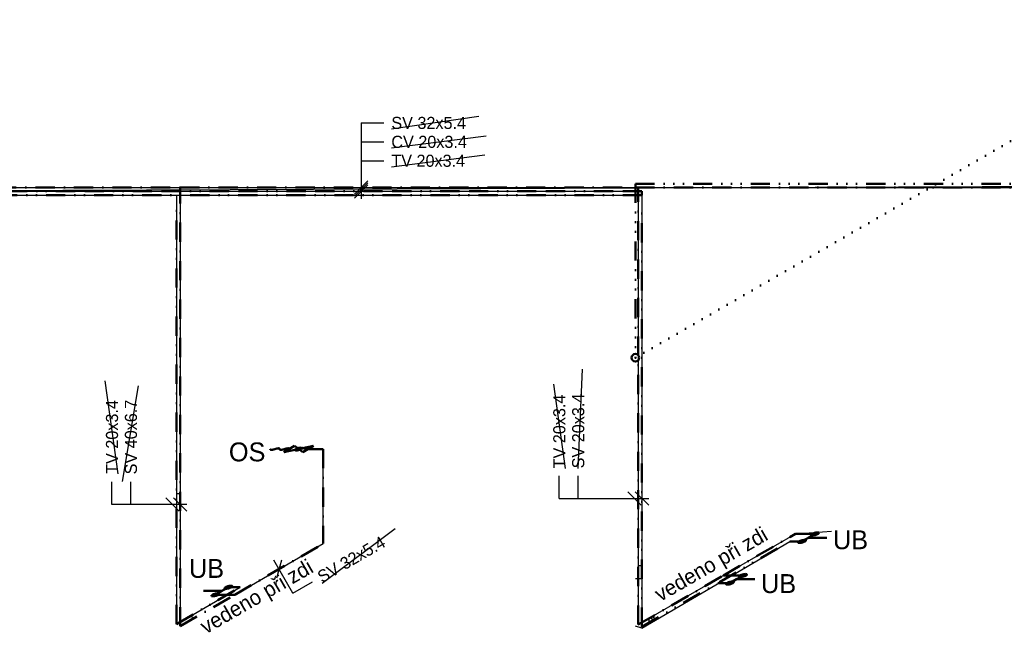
# Model space of a CAD drawing. Header units: millimetres. Extents: x -300186 to 535068, y -28581 to 763298.
# Tile 245 of 256: x -1755 to 4754, y 160477 to 164527. Entities that reach past the tile are written whole.
import ezdxf
from ezdxf.enums import TextEntityAlignment as Align

# ---------------------------------------------------------------- set-up
doc = ezdxf.new("R2010")
doc.units = ezdxf.units.MM
doc.header["$LTSCALE"] = 10
for name, pattern in [('DASHDOT', [25.4, 12.7, -6.35, 0, -6.35]), ('DIVIDE', [31.75, 12.7, -6.35, 0, -6.35, 0, -6.35]), ('DIVIDE3', [50.8, 12.7, -6.35, 12.7, -6.35, 0, -6.35, 0, -6.35]), ('DIVIDE5', [38.1, 12.7, -6.35, 0, -6.35, 0, -6.35, 0, -6.35]), ('DOT', [6.35, 0, -6.35])]:
    doc.linetypes.add(name, pattern=pattern)
doc.layers.add('netisk', color=30, linetype='Continuous', plot=False)
doc.layers.add('ZTI-DSP-stoupacky_stred', color=7, linetype='Continuous', plot=False)
doc.layers.add('ZTI-DPS-potr_cirkulace-popis', color=7, linetype='Continuous')
doc.layers.add('ZTI-DPS-potr_studena-popis', color=7, linetype='Continuous')
for name, color, linetype, lineweight in [('ZTI-DSP-armatury', 7, 'Continuous', 50), ('ZTI-DSP-potr_cirkulace', 21, 'DIVIDE3', 50), ('ZTI-DSP-potr_studena', 5, 'DASHDOT', 50), ('ZTI-DSP-potr_technolog', 116, 'DIVIDE5', 50), ('ZTI-DSP-potr_tepla', 20, 'DIVIDE', 50), ('ZTI-DSP-rez_kanal_pomocne', 52, 'DOT', 50), ('ZTI-DSP-zar_predmety_ozn', 7, 'Continuous', 50), ('ZTI-stoupacky_voda', 7, 'Continuous', 50)]:
    doc.layers.add(name, color=color, linetype=linetype, lineweight=lineweight)
doc.styles.add('laplan', font='txt', dxfattribs={"height": 2})
doc.styles.add('laplan N', font='txt')

# ---------------------------------------------------------------- blocks, each defined once
blk = doc.blocks.new('*U1485', base_point=(251810.8, 186742.1))
at = {"color": 0, "linetype": 'Continuous'}
for p, q in [((251757.7, 186721.5), (251829.1, 186762.8)), ((251829.1, 186762.8), (251849.2, 186747.3)), ((251954.1, 186762.8), (251880.5, 186747.3)), ((251882.7, 186721.5), (251954.1, 186762.8)), ((251667.6, 186740.8), (251667.5, 186740.2)), ((251667.5, 186740.2), (251667.6, 186739.7)), ((251667.9, 186741.5), (251667.6, 186740.8)), ((251667.6, 186739.7), (251667.8, 186739.2)), ((251667.8, 186739.2), (251668.2, 186738.7)), ((251668.4, 186742.1), (251667.9, 186741.5)), ((251668.2, 186738.7), (251668.7, 186738.3)), ((251668.7, 186738.3), (251669.4, 186738)), ((251669.4, 186738), (251670.3, 186737.7)), ((251670.3, 186737.7), (251671.4, 186737.4)), ((251671.4, 186737.4), (251672.5, 186737.3)), ((251672.5, 186737.3), (251673.9, 186737.2)), ((251673.9, 186737.2), (251675.3, 186737.1)), ((251675.3, 186737.1), (251676.8, 186737.2)), ((251676.8, 186737.2), (251678.5, 186737.3)), ((251678.5, 186737.3), (251680.2, 186737.4)), ((251680.2, 186737.4), (251682.1, 186737.6)), ((251682.1, 186737.6), (251683.9, 186737.9)), ((251683.9, 186737.9), (251685.9, 186738.3)), ((251685.9, 186738.3), (251687.8, 186738.7)), ((251687.8, 186738.7), (251689.8, 186739.1)), ((251689.8, 186739.1), (251691.8, 186739.6)), ((251691.8, 186739.6), (251693.8, 186740.2)), ((251693.8, 186740.2), (251695.7, 186740.8)), ((251695.7, 186740.8), (251697.6, 186741.4)), ((251697.6, 186741.4), (251699.5, 186742.1)), ((251699.5, 186742.1), (251699.6, 186742.1)), ((251699.8, 186742.2), (251699.6, 186742.1)), ((251701.7, 186742.9), (251699.8, 186742.2)), ((251703.6, 186743.5), (251701.7, 186742.9)), ((251705.5, 186744.1), (251703.6, 186743.5)), ((251707.5, 186744.6), (251705.5, 186744.1)), ((251709.5, 186745.1), (251707.5, 186744.6)), ((251711.5, 186745.6), (251709.5, 186745.1)), ((251713.4, 186746), (251711.5, 186745.6)), ((251715.3, 186746.3), (251713.4, 186746)), ((251717.2, 186746.6), (251715.3, 186746.3)), ((251719, 186746.8), (251717.2, 186746.6)), ((251720.8, 186747), (251719, 186746.8)), ((251722.4, 186747.1), (251720.8, 186747)), ((251724, 186747.1), (251722.4, 186747.1)), ((251725.4, 186747.1), (251724, 186747.1)), ((251726.7, 186747), (251725.4, 186747.1)), ((251727.9, 186746.8), (251726.7, 186747)), ((251729, 186746.6), (251727.9, 186746.8)), ((251729.8, 186746.3), (251729, 186746.6)), ((251730.6, 186746), (251729.8, 186746.3)), ((251730.1, 186740.8), (251730, 186740.2)), ((251730, 186740.2), (251730.1, 186739.7)), ((251730.4, 186741.5), (251730.1, 186740.8)), ((251730.1, 186739.7), (251730.3, 186739.2)), ((251730.3, 186739.2), (251730.7, 186738.7)), ((251730.9, 186742.1), (251730.4, 186741.5)), ((251731.1, 186745.6), (251730.6, 186746)), ((251730.7, 186738.7), (251731.2, 186738.3)), ((251730.9, 186742.1), (251731.4, 186742.8)), ((251731.5, 186745.1), (251731.1, 186745.6)), ((251731.2, 186738.3), (251731.9, 186738)), ((251731.4, 186742.8), (251731.7, 186743.4)), ((251731.7, 186744.6), (251731.5, 186745.1)), ((251731.8, 186744), (251731.7, 186744.6)), ((251731.7, 186743.4), (251731.8, 186744)), ((251731.9, 186738), (251732.8, 186737.7)), ((251732.8, 186737.7), (251733.9, 186737.4)), ((251733.9, 186737.4), (251735, 186737.3)), ((251735, 186737.3), (251736.4, 186737.2)), ((251736.4, 186737.2), (251737.8, 186737.1)), ((251737.8, 186737.1), (251739.3, 186737.2)), ((251739.3, 186737.2), (251741, 186737.3)), ((251741, 186737.3), (251742.7, 186737.4)), ((251742.7, 186737.4), (251744.6, 186737.6)), ((251744.6, 186737.6), (251746.4, 186737.9)), ((251746.4, 186737.9), (251748.4, 186738.3)), ((251748.4, 186738.3), (251750.3, 186738.7)), ((251750.3, 186738.7), (251752.3, 186739.1)), ((251752.3, 186739.1), (251754.3, 186739.6)), ((251754.3, 186739.6), (251756.3, 186740.2)), ((251756.3, 186740.2), (251758.2, 186740.8)), ((251831.3, 186737), (251757.7, 186721.5)), ((251758.2, 186740.8), (251760.1, 186741.4)), ((251760.1, 186741.4), (251762, 186742.1)), ((251762, 186742.1), (251762.1, 186742.1)), ((251762.3, 186742.2), (251762.1, 186742.1)), ((251764.2, 186742.9), (251762.3, 186742.2)), ((251766.1, 186743.5), (251764.2, 186742.9)), ((251768, 186744.1), (251766.1, 186743.5)), ((251770, 186744.6), (251768, 186744.1)), ((251772, 186745.1), (251770, 186744.6)), ((251774, 186745.6), (251772, 186745.1)), ((251775.9, 186746), (251774, 186745.6)), ((251777.8, 186746.3), (251775.9, 186746)), ((251779.7, 186746.6), (251777.8, 186746.3)), ((251781.5, 186746.8), (251779.7, 186746.6)), ((251783.3, 186747), (251781.5, 186746.8)), ((251784.9, 186747.1), (251783.3, 186747)), ((251786.5, 186747.1), (251784.9, 186747.1)), ((251787.9, 186747.1), (251786.5, 186747.1)), ((251789.2, 186747), (251787.9, 186747.1)), ((251790.4, 186746.8), (251789.2, 186747)), ((251791.5, 186746.6), (251790.4, 186746.8)), ((251792.3, 186746.3), (251791.5, 186746.6)), ((251793.1, 186746), (251792.3, 186746.3)), ((251793.6, 186745.6), (251793.1, 186746)), ((251793.4, 186742.1), (251793.9, 186742.8)), ((251794, 186745.1), (251793.6, 186745.6)), ((251793.9, 186742.8), (251794.2, 186743.4)), ((251794.2, 186744.6), (251794, 186745.1)), ((251794.3, 186744), (251794.2, 186744.6)), ((251794.2, 186743.4), (251794.3, 186744)), ((251831.5, 186737.4), (251831.1, 186736.1)), ((251831.1, 186736.1), (251831.4, 186734.9)), ((251831.4, 186734.9), (251832.5, 186734)), ((251832.7, 186738.9), (251831.5, 186737.4)), ((251832.5, 186734), (251834.2, 186733.3)), ((251834.6, 186740.5), (251832.7, 186738.9)), ((251834.2, 186733.3), (251836.6, 186732.9)), ((251837.1, 186742.1), (251834.6, 186740.5)), ((251836.6, 186732.9), (251839.7, 186732.8)), ((251840.2, 186743.8), (251837.1, 186742.1)), ((251839.7, 186732.8), (251843.2, 186732.9)), ((251843.8, 186745.3), (251840.2, 186743.8)), ((251843.2, 186732.9), (251847, 186733.3)), ((251847.8, 186746.8), (251843.8, 186745.3)), ((251847, 186733.3), (251851.2, 186734)), ((251852, 186748.2), (251847.8, 186746.8)), ((251851.2, 186734), (251855.5, 186734.9)), ((251856.3, 186749.3), (251852, 186748.2)), ((251855.5, 186734.9), (251859.8, 186736.1)), ((251860.6, 186750.2), (251856.3, 186749.3)), ((251859.8, 186736.1), (251864, 186737.4)), ((251864.7, 186750.9), (251860.6, 186750.2)), ((251862.6, 186737), (251882.7, 186721.5)), ((251864, 186737.4), (251868, 186738.9)), ((251868.6, 186751.4), (251864.7, 186750.9)), ((251868, 186738.9), (251871.5, 186740.5)), ((251872.1, 186751.5), (251868.6, 186751.4)), ((251871.5, 186740.5), (251874.6, 186742.1)), ((251875.1, 186751.4), (251872.1, 186751.5)), ((251874.6, 186742.1), (251877.2, 186743.8)), ((251877.6, 186750.9), (251875.1, 186751.4)), ((251877.2, 186743.8), (251879.1, 186745.3)), ((251879.3, 186750.2), (251877.6, 186750.9)), ((251879.1, 186745.3), (251880.3, 186746.8)), ((251880.4, 186749.3), (251879.3, 186750.2)), ((251880.3, 186746.8), (251880.7, 186748.2)), ((251880.7, 186748.2), (251880.4, 186749.3))]:
    blk.add_line(p, q, dxfattribs=at)
blk = doc.blocks.new('*U1486', base_point=(251322.3, 186429))
at = {"color": 0, "linetype": 'Continuous'}
for p, q in [((251374.4, 186444), (251348.4, 186429)), ((251365.7, 186449), (251365.3, 186447.6)), ((251365.3, 186447.6), (251365.6, 186446.4)), ((251365.6, 186446.4), (251366.7, 186445.4)), ((251367, 186450.6), (251365.7, 186449)), ((251366.7, 186445.4), (251368.6, 186444.6)), ((251369, 186452.3), (251367, 186450.6)), ((251368.6, 186444.6), (251371.2, 186444.2)), ((251371.7, 186454), (251369, 186452.3)), ((251371.2, 186444.2), (251374.4, 186444)), ((251375, 186455.8), (251371.7, 186454)), ((251374.4, 186444), (251378.1, 186444.2)), ((251378.9, 186457.4), (251375, 186455.8)), ((251378.1, 186444.2), (251382.3, 186444.6)), ((251383.1, 186459), (251378.9, 186457.4)), ((251382.3, 186444.6), (251386.7, 186445.4)), ((251387.5, 186460.4), (251383.1, 186459)), ((251386.7, 186445.4), (251391.3, 186446.4)), ((251392.1, 186461.7), (251387.5, 186460.4)), ((251391.3, 186446.4), (251395.9, 186447.6)), ((251396.7, 186462.7), (251392.1, 186461.7)), ((251395.9, 186447.6), (251400.4, 186449)), ((251401.2, 186463.4), (251396.7, 186462.7)), ((251400.4, 186449), (251404.6, 186450.6)), ((251405.3, 186463.9), (251401.2, 186463.4)), ((251404.6, 186450.6), (251408.4, 186452.3)), ((251409, 186464), (251405.3, 186463.9)), ((251408.4, 186452.3), (251411.7, 186454)), ((251412.3, 186463.9), (251409, 186464)), ((251411.7, 186454), (251414.4, 186455.8)), ((251414.8, 186463.4), (251412.3, 186463.9)), ((251414.4, 186455.8), (251416.4, 186457.4)), ((251416.7, 186462.7), (251414.8, 186463.4)), ((251416.4, 186457.4), (251417.7, 186459)), ((251417.8, 186461.7), (251416.7, 186462.7)), ((251417.7, 186459), (251418.2, 186460.4)), ((251418.2, 186460.4), (251417.8, 186461.7)), ((251279.1, 186399), (251278.7, 186397.6)), ((251278.7, 186397.6), (251279, 186396.4)), ((251279, 186396.4), (251280.1, 186395.4)), ((251280.4, 186400.6), (251279.1, 186399)), ((251280.1, 186395.4), (251282, 186394.6)), ((251282.4, 186402.3), (251280.4, 186400.6)), ((251282, 186394.6), (251284.6, 186394.2)), ((251285.1, 186404), (251282.4, 186402.3)), ((251284.6, 186394.2), (251287.8, 186394)), ((251288.4, 186405.8), (251285.1, 186404)), ((251287.8, 186394), (251291.5, 186394.2)), ((251292.3, 186407.4), (251288.4, 186405.8)), ((251291.5, 186394.2), (251295.7, 186394.6)), ((251296.5, 186409), (251292.3, 186407.4)), ((251295.7, 186394.6), (251300.1, 186395.4)), ((251300.9, 186410.4), (251296.5, 186409)), ((251300.1, 186395.4), (251304.7, 186396.4)), ((251305.5, 186411.7), (251300.9, 186410.4)), ((251304.7, 186396.4), (251309.3, 186397.6)), ((251310.1, 186412.7), (251305.5, 186411.7)), ((251309.3, 186397.6), (251313.8, 186399)), ((251314.6, 186413.4), (251310.1, 186412.7)), ((251313.8, 186399), (251318, 186400.6)), ((251318.7, 186413.9), (251314.6, 186413.4)), ((251318, 186400.6), (251321.8, 186402.3)), ((251322.4, 186414), (251318.7, 186413.9)), ((251321.8, 186402.3), (251325.1, 186404)), ((251322.4, 186414), (251348.4, 186429)), ((251325.7, 186413.9), (251322.4, 186414)), ((251325.1, 186404), (251327.8, 186405.8)), ((251328.2, 186413.4), (251325.7, 186413.9)), ((251327.8, 186405.8), (251329.8, 186407.4)), ((251330.1, 186412.7), (251328.2, 186413.4)), ((251329.8, 186407.4), (251331.1, 186409)), ((251331.2, 186411.7), (251330.1, 186412.7)), ((251331.1, 186409), (251331.6, 186410.4)), ((251331.6, 186410.4), (251331.2, 186411.7))]:
    blk.add_line(p, q, dxfattribs=at)
blk.add_lwpolyline([(251348.4, 186429), (251226.4, 186429)], dxfattribs=at)
blk = doc.blocks.new('*U1488', base_point=(251322.3, 186429))
at = {"color": 0, "linetype": 'Continuous'}
for p, q in [((251374.4, 186444), (251348.4, 186429)), ((251365.7, 186449), (251365.3, 186447.6)), ((251365.3, 186447.6), (251365.6, 186446.4)), ((251365.6, 186446.4), (251366.7, 186445.4)), ((251367, 186450.6), (251365.7, 186449)), ((251366.7, 186445.4), (251368.6, 186444.6)), ((251369, 186452.3), (251367, 186450.6)), ((251368.6, 186444.6), (251371.2, 186444.2)), ((251371.7, 186454), (251369, 186452.3)), ((251371.2, 186444.2), (251374.4, 186444)), ((251375, 186455.8), (251371.7, 186454)), ((251374.4, 186444), (251378.1, 186444.2)), ((251378.9, 186457.4), (251375, 186455.8)), ((251378.1, 186444.2), (251382.3, 186444.6)), ((251383.1, 186459), (251378.9, 186457.4)), ((251382.3, 186444.6), (251386.7, 186445.4)), ((251387.5, 186460.4), (251383.1, 186459)), ((251386.7, 186445.4), (251391.3, 186446.4)), ((251392.1, 186461.7), (251387.5, 186460.4)), ((251391.3, 186446.4), (251395.9, 186447.6)), ((251396.7, 186462.7), (251392.1, 186461.7)), ((251395.9, 186447.6), (251400.4, 186449)), ((251401.2, 186463.4), (251396.7, 186462.7)), ((251400.4, 186449), (251404.6, 186450.6)), ((251405.3, 186463.9), (251401.2, 186463.4)), ((251404.6, 186450.6), (251408.4, 186452.3)), ((251409, 186464), (251405.3, 186463.9)), ((251408.4, 186452.3), (251411.7, 186454)), ((251412.3, 186463.9), (251409, 186464)), ((251411.7, 186454), (251414.4, 186455.8)), ((251414.8, 186463.4), (251412.3, 186463.9)), ((251414.4, 186455.8), (251416.4, 186457.4)), ((251416.7, 186462.7), (251414.8, 186463.4)), ((251416.4, 186457.4), (251417.7, 186459)), ((251417.8, 186461.7), (251416.7, 186462.7)), ((251417.7, 186459), (251418.2, 186460.4)), ((251418.2, 186460.4), (251417.8, 186461.7)), ((251279.1, 186399), (251278.7, 186397.6)), ((251278.7, 186397.6), (251279, 186396.4)), ((251279, 186396.4), (251280.1, 186395.4)), ((251280.4, 186400.6), (251279.1, 186399)), ((251280.1, 186395.4), (251282, 186394.6)), ((251282.4, 186402.3), (251280.4, 186400.6)), ((251282, 186394.6), (251284.6, 186394.2)), ((251285.1, 186404), (251282.4, 186402.3)), ((251284.6, 186394.2), (251287.8, 186394)), ((251288.4, 186405.8), (251285.1, 186404)), ((251287.8, 186394), (251291.5, 186394.2)), ((251292.3, 186407.4), (251288.4, 186405.8)), ((251291.5, 186394.2), (251295.7, 186394.6)), ((251296.5, 186409), (251292.3, 186407.4)), ((251295.7, 186394.6), (251300.1, 186395.4)), ((251300.9, 186410.4), (251296.5, 186409)), ((251300.1, 186395.4), (251304.7, 186396.4)), ((251305.5, 186411.7), (251300.9, 186410.4)), ((251304.7, 186396.4), (251309.3, 186397.6)), ((251310.1, 186412.7), (251305.5, 186411.7)), ((251309.3, 186397.6), (251313.8, 186399)), ((251314.6, 186413.4), (251310.1, 186412.7)), ((251313.8, 186399), (251318, 186400.6)), ((251318.7, 186413.9), (251314.6, 186413.4)), ((251318, 186400.6), (251321.8, 186402.3)), ((251322.4, 186414), (251318.7, 186413.9)), ((251321.8, 186402.3), (251325.1, 186404)), ((251322.4, 186414), (251348.4, 186429)), ((251325.7, 186413.9), (251322.4, 186414)), ((251325.1, 186404), (251327.8, 186405.8)), ((251328.2, 186413.4), (251325.7, 186413.9)), ((251327.8, 186405.8), (251329.8, 186407.4)), ((251330.1, 186412.7), (251328.2, 186413.4)), ((251329.8, 186407.4), (251331.1, 186409)), ((251331.2, 186411.7), (251330.1, 186412.7)), ((251331.1, 186409), (251331.6, 186410.4)), ((251331.6, 186410.4), (251331.2, 186411.7))]:
    blk.add_line(p, q, dxfattribs=at)
blk.add_lwpolyline([(251348.4, 186429), (251226.4, 186429)], dxfattribs=at)
blk = doc.blocks.new('*U1489', base_point=(251322.3, 186429))
at = {"color": 0, "linetype": 'Continuous'}
for p, q in [((251374.4, 186444), (251348.4, 186429)), ((251365.7, 186449), (251365.3, 186447.6)), ((251365.3, 186447.6), (251365.6, 186446.4)), ((251365.6, 186446.4), (251366.7, 186445.4)), ((251367, 186450.6), (251365.7, 186449)), ((251366.7, 186445.4), (251368.6, 186444.6)), ((251369, 186452.3), (251367, 186450.6)), ((251368.6, 186444.6), (251371.2, 186444.2)), ((251371.7, 186454), (251369, 186452.3)), ((251371.2, 186444.2), (251374.4, 186444)), ((251375, 186455.8), (251371.7, 186454)), ((251374.4, 186444), (251378.1, 186444.2)), ((251378.9, 186457.4), (251375, 186455.8)), ((251378.1, 186444.2), (251382.3, 186444.6)), ((251383.1, 186459), (251378.9, 186457.4)), ((251382.3, 186444.6), (251386.7, 186445.4)), ((251387.5, 186460.4), (251383.1, 186459)), ((251386.7, 186445.4), (251391.3, 186446.4)), ((251392.1, 186461.7), (251387.5, 186460.4)), ((251391.3, 186446.4), (251395.9, 186447.6)), ((251396.7, 186462.7), (251392.1, 186461.7)), ((251395.9, 186447.6), (251400.4, 186449)), ((251401.2, 186463.4), (251396.7, 186462.7)), ((251400.4, 186449), (251404.6, 186450.6)), ((251405.3, 186463.9), (251401.2, 186463.4)), ((251404.6, 186450.6), (251408.4, 186452.3)), ((251409, 186464), (251405.3, 186463.9)), ((251408.4, 186452.3), (251411.7, 186454)), ((251412.3, 186463.9), (251409, 186464)), ((251411.7, 186454), (251414.4, 186455.8)), ((251414.8, 186463.4), (251412.3, 186463.9)), ((251414.4, 186455.8), (251416.4, 186457.4)), ((251416.7, 186462.7), (251414.8, 186463.4)), ((251416.4, 186457.4), (251417.7, 186459)), ((251417.8, 186461.7), (251416.7, 186462.7)), ((251417.7, 186459), (251418.2, 186460.4)), ((251418.2, 186460.4), (251417.8, 186461.7)), ((251279.1, 186399), (251278.7, 186397.6)), ((251278.7, 186397.6), (251279, 186396.4)), ((251279, 186396.4), (251280.1, 186395.4)), ((251280.4, 186400.6), (251279.1, 186399)), ((251280.1, 186395.4), (251282, 186394.6)), ((251282.4, 186402.3), (251280.4, 186400.6)), ((251282, 186394.6), (251284.6, 186394.2)), ((251285.1, 186404), (251282.4, 186402.3)), ((251284.6, 186394.2), (251287.8, 186394)), ((251288.4, 186405.8), (251285.1, 186404)), ((251287.8, 186394), (251291.5, 186394.2)), ((251292.3, 186407.4), (251288.4, 186405.8)), ((251291.5, 186394.2), (251295.7, 186394.6)), ((251296.5, 186409), (251292.3, 186407.4)), ((251295.7, 186394.6), (251300.1, 186395.4)), ((251300.9, 186410.4), (251296.5, 186409)), ((251300.1, 186395.4), (251304.7, 186396.4)), ((251305.5, 186411.7), (251300.9, 186410.4)), ((251304.7, 186396.4), (251309.3, 186397.6)), ((251310.1, 186412.7), (251305.5, 186411.7)), ((251309.3, 186397.6), (251313.8, 186399)), ((251314.6, 186413.4), (251310.1, 186412.7)), ((251313.8, 186399), (251318, 186400.6)), ((251318.7, 186413.9), (251314.6, 186413.4)), ((251318, 186400.6), (251321.8, 186402.3)), ((251322.4, 186414), (251318.7, 186413.9)), ((251321.8, 186402.3), (251325.1, 186404)), ((251322.4, 186414), (251348.4, 186429)), ((251325.7, 186413.9), (251322.4, 186414)), ((251325.1, 186404), (251327.8, 186405.8)), ((251328.2, 186413.4), (251325.7, 186413.9)), ((251327.8, 186405.8), (251329.8, 186407.4)), ((251330.1, 186412.7), (251328.2, 186413.4)), ((251329.8, 186407.4), (251331.1, 186409)), ((251331.2, 186411.7), (251330.1, 186412.7)), ((251331.1, 186409), (251331.6, 186410.4)), ((251331.6, 186410.4), (251331.2, 186411.7))]:
    blk.add_line(p, q, dxfattribs=at)
blk.add_lwpolyline([(251348.4, 186429), (251226.4, 186429)], dxfattribs=at)
blk = doc.blocks.new('*U1506')
at = {"color": 0, "linetype": 'Continuous', "lineweight": -2}
blk.add_circle((0, 0), 50, dxfattribs=at)
at = {"layer": 'ZTI-DSP-stoupacky_stred', "linetype": 'Continuous'}
blk.add_lwpolyline([(0, 0), (0, 0)], dxfattribs=at)

msp = doc.modelspace()

# ---------------------------------------------------------------- linework, layer by layer
at = {"layer": 'netisk', "lineweight": -3}
for points in [[(-4440.308, 164660.864), (-4440.308, 166060.864), (-9019.325, 163417.167), (-694.325, 163417.167)], [(-4619.896, 164614.914), (-4619.896, 166014.914), (-9205.928, 163367.167), (-719.325, 163367.167)], [(9580.675, 163442.167), (-9205.928, 163367.167), (-4619.896, 166014.914)], [(-4984.607, 164639.914), (-4526.594, 164639.914), (-4526.594, 166039.914), (-9112.627, 163392.167), (2359.024, 163392.167), (2359.024, 163367.167)], [(701.831, 163804.352), (1279.201, 163888.804)], [(701.831, 163679.352), (1328.368, 163759.472)], [(701.831, 163554.352), (1320.263, 163633.817)], [(-694.325, 163417.167), (-694.325, 160517.167)], [(-694.325, 163417.167), (2334.024, 163417.167)], [(2334.024, 163417.167), (9555.675, 163417.167), (9555.675, 161767.167), (9805.675, 161767.167), (11177.675, 162559.292), (11245.441, 162559.489), (11245.441, 160809.489), (11312.866, 160809.489)], [(2334.024, 163417.167), (2334.024, 160527.761), (3373.164, 161127.708), (3612.541, 161146.225)], [(-719.325, 163367.167), (-719.325, 160531.601), (-297.29, 160775.263), (-374.938, 160775.263)], [(-719.325, 163367.167), (2359.024, 163367.167)], [(2359.024, 163367.167), (2359.024, 160504.667), (3336.561, 161077.708), (3427.326, 161073.498)], [(1937.27, 161560.917), (1966.479, 162215.789)], [(-1105.063, 161524.57), (-1190.073, 162139.235)], [(-1074.637, 161474.187), (-969.088, 162105.594)], [(1852.27, 161560.917), (1775.28, 162117.429)], [(-333.893, 160725.263), (251.731, 161063.373), (251.731, 161688.373), (121.796, 161688.373)], [(-694.325, 161392.167), (-719.325, 161392.167), (-719.325, 161077.076)], [(2359.024, 160915.747), (2334.024, 160915.747), (2334.024, 160859.377)], [(2359.024, 160829.839), (2315.675, 160829.839)], [(-622.221, 160587.664), (-609.721, 160566.013)], [(2404.641, 160568.531), (2404.641, 160543.531)], [(2417.728, 160576.087), (2430.228, 160554.437)], [(2431.068, 160583.789), (2447.318, 160555.643)], [(2359.024, 160504.667), (2315.675, 160517.167)]]:
    msp.add_lwpolyline(points, dxfattribs=at)
at = {"layer": 'netisk', "lineweight": -3, "elevation": 159.59}
msp.add_lwpolyline([(243.62, 160801.202), (727.395, 161164.286)], dxfattribs=at)
at = {"layer": 'ZTI-DPS-potr_cirkulace-popis'}
for p, q in [((501.831, 163844.352), (501.831, 163342.167)), ((501.831, 163844.352), (651.831, 163844.352)), ((501.831, 163719.352), (651.831, 163719.352)), ((501.831, 163594.352), (651.831, 163594.352)), ((546.025, 163461.361), (457.637, 163372.973)), ((546.025, 163448.861), (457.637, 163360.473)), ((546.025, 163435.901), (457.637, 163347.513)), ((1812.27, 161360.917), (1812.27, 161510.917)), ((1937.27, 161360.917), (1937.27, 161510.917)), ((-1145.063, 161322.169), (-1145.063, 161472.169)), ((-1020.063, 161322.169), (-1020.063, 161472.169)), ((2264.83, 161405.111), (2353.218, 161316.723)), ((2314.83, 161405.111), (2403.218, 161316.723)), ((-650.131, 161322.169), (-1145.063, 161322.169)), ((-700.131, 161277.975), (-788.52, 161366.363)), ((-650.131, 161277.975), (-738.52, 161366.363)), ((1812.27, 161360.917), (2403.218, 161360.917)), ((50.415, 160735.843, 159.59), (-75.678, 160954.242, 159.59)), ((-24.905, 160954.688), (-57.257, 160833.947)), ((50.415, 160735.843, 159.59), (180.319, 160810.843, 159.59))]:
    msp.add_line(p, q, dxfattribs=at)
at = {"layer": 'ZTI-DPS-potr_cirkulace-popis', "color": 40}
for p, q in [((501.831, 163594.352), (651.831, 163594.352)), ((1937.27, 161360.917), (1937.27, 161510.917)), ((-1145.063, 161322.169), (-1145.063, 161472.169))]:
    msp.add_line(p, q, dxfattribs=at)
at = {"layer": 'ZTI-DSP-potr_cirkulace'}
for points in [[(2359.024, 163392.167), (-9112.627, 163392.167)], [(2359.024, 163392.167), (2359.024, 163367.167)]]:
    msp.add_lwpolyline(points, dxfattribs=at)
at = {"layer": 'ZTI-DSP-potr_studena'}
for points in [[(-9019.325, 163417.167), (-694.325, 163417.167)], [(-694.325, 163417.167), (2315.675, 163417.167)], [(-694.325, 160517.167), (-694.325, 163417.167)], [(2315.675, 163417.167), (9555.675, 163417.167)], [(2334.024, 160527.761), (2334.024, 163417.167)], [(251.731, 161688.373), (151.731, 161688.373)], [(251.731, 161688.373), (251.731, 161063.373)], [(-694.325, 161267.167), (-694.325, 161267.167)], [(2896.85, 160852.708), (3373.164, 161127.708)], [(3373.164, 161127.708), (3503.164, 161127.708)], [(-333.893, 160725.263), (251.731, 161063.373)], [(2334.024, 160527.761), (2896.85, 160852.708)], [(2896.85, 160852.708), (3026.85, 160852.708)], [(-694.325, 160517.167), (-333.893, 160725.263)], [(-333.893, 160725.263), (-461.54, 160725.263)]]:
    msp.add_lwpolyline(points, dxfattribs=at)
at = {"layer": 'ZTI-DSP-potr_technolog'}
for points in [[(2315.675, 163442.167), (9580.675, 163442.167)], [(2315.675, 163442.167), (2315.675, 162292.167)]]:
    msp.add_lwpolyline(points, dxfattribs=at)
at = {"layer": 'ZTI-DSP-potr_tepla'}
for points in [[(-9205.928, 163367.167), (2359.024, 163367.167)], [(-719.325, 160531.601), (-719.325, 163367.167)], [(2359.024, 160513.327), (2359.024, 163367.167)], [(2870.523, 160808.641), (3336.561, 161077.708)], [(3336.561, 161077.708), (3416.561, 161077.708)], [(2359.024, 160513.327), (2870.523, 160808.641)], [(2860.247, 160802.708), (2940.247, 160802.708)], [(-719.325, 160531.601), (-297.29, 160775.263)], [(-297.29, 160775.263), (-374.938, 160775.263)]]:
    msp.add_lwpolyline(points, dxfattribs=at)
at = {"layer": 'ZTI-DSP-rez_kanal_pomocne'}
msp.add_lwpolyline([(2315.675, 162292.167), (5199.211, 163956.978)], dxfattribs=at)

# ---------------------------------------------------------------- block references
at = {"layer": 'ZTI-DSP-armatury'}
for name, p in [('*U1485', (44.148, 161688.373)), ('*U1486', (-444.396, 160750.263))]:
    msp.add_blockref(name, p, dxfattribs=at)
at = {"layer": 'ZTI-DSP-armatury', "rotation": 180}
for name, p in [('*U1489', (3486.02, 161102.708)), ('*U1488', (3009.706, 160827.708))]:
    msp.add_blockref(name, p, dxfattribs=at)
at = {"layer": 'ZTI-stoupacky_voda', "xscale": 0.5, "yscale": 0.5, "zscale": 0.5, "rotation": 179.9999999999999}
msp.add_blockref('*U1506', (2315.675, 162292.167), dxfattribs=at)

# ---------------------------------------------------------------- texts
at = {"layer": 'ZTI-DPS-potr_studena-popis', "style": 'laplan'}
for s, p in [('SV 32x5.4', (701.831, 163844.352)), ('CV 20x3.4', (701.831, 163719.352)), ('TV 20x3.4', (701.831, 163594.352))]:
    msp.add_text(s, height=80, dxfattribs=at).set_placement(p, align=Align.MIDDLE_LEFT)
for s, rotation, p in [('TV 20x3.4', 90, (1812.27, 161560.917)), ('SV 20x3.4', 90, (1937.27, 161560.917)), ('TV 20x3.4', 90, (-1145.063, 161524.57)), ('SV 40x6.7', 90, (-1020.063, 161521.141)), ('SV 32x5.4', 30, (223.62, 160835.843, 159.59))]:
    msp.add_text(s, height=80, rotation=rotation, dxfattribs=at).set_placement(p, align=Align.MIDDLE_LEFT)
at = {"layer": 'ZTI-DPS-potr_studena-popis', "color": 0, "style": 'laplan'}
for p in [(2454.6, 160720.227), (-550.261, 160506.218)]:
    msp.add_text('vedeno při zdi', height=100, rotation=30, dxfattribs=at).set_placement(p, align=Align.MIDDLE_LEFT)
at = {"layer": 'ZTI-DSP-zar_predmety_ozn', "style": 'laplan N'}
for s, p in [('OS', (-251.534, 161669.684)), ('UB', (3737.712, 161088.816)), ('UB', (-520.123, 160899.451)), ('UB', (3261.95, 160799.13))]:
    msp.add_text(s, height=125, dxfattribs=at).set_placement(p, align=Align.MIDDLE_CENTER)

doc.saveas('drawing.dxf')
